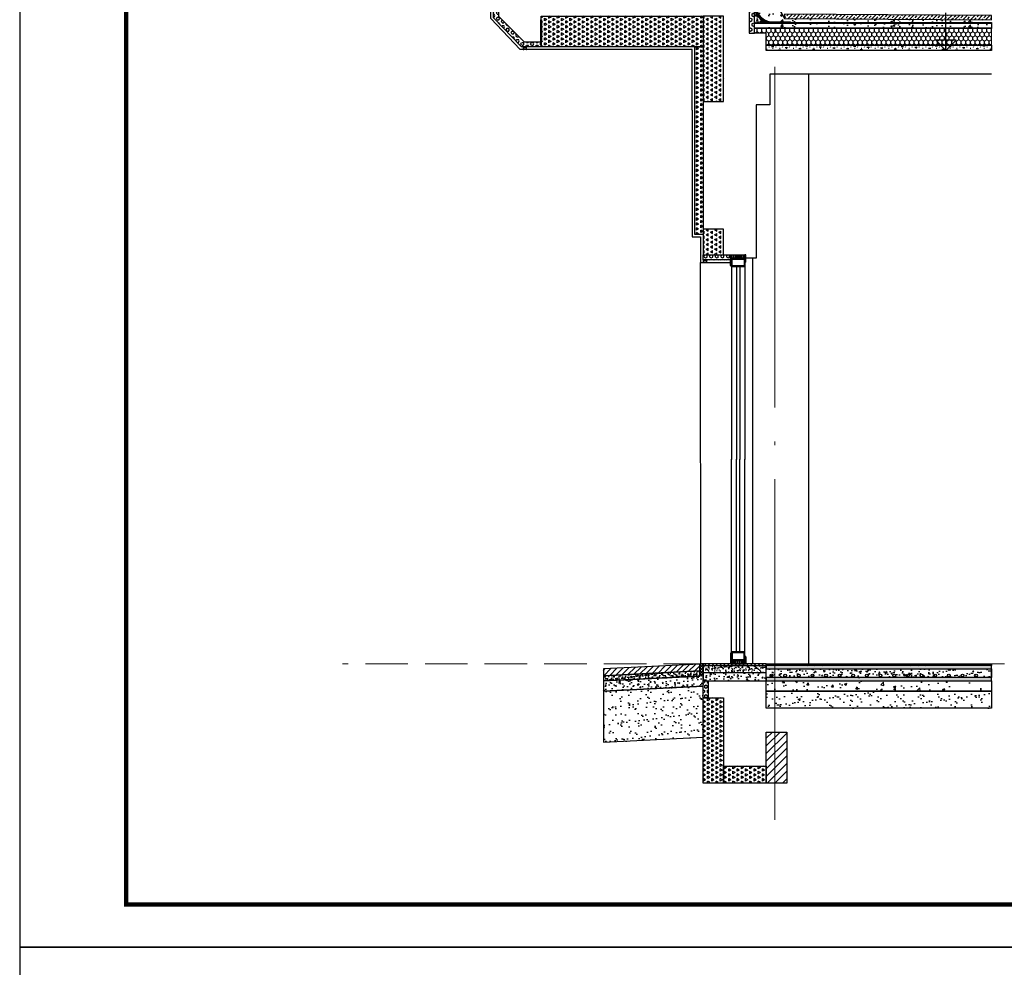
# Model space of a CAD drawing. Extents: x 447288 to 563800, y -194684 to 241749.
# Tile 35 of 91: x 462373 to 468149, y -150252 to -144692. Entities that reach past the tile are written whole.
import ezdxf

# ---------------------------------------------------------------- set-up
doc = ezdxf.new("R2010")
doc.units = 0
doc.header["$LTSCALE"] = 1000
for name, pattern in [('35$0$DASH', [0.35, 0.25, -0.1]), ('DASH', [0.35, 0.25, -0.1]), ('DOTE', [2.42, 2, -0.2, 0.02, -0.2])]:
    doc.linetypes.add(name, pattern=pattern)
doc.layers.get('0').update_dxf_attribs({"lineweight": 20})
for name, color, linetype in [('35$0$A-detl-FINISH', 1, 'Continuous'), ('35$0$A-detl-XH', 8, 'Continuous'), ('35$0$PUB_HATCH', 8, 'Continuous'), ('35$0$保温层', 2, 'Continuous'), ('8$0$PUB_HATCH', 8, 'Continuous'), ('A-DIM_ELEV', 3, 'Continuous'), ('A-ELEV-LIN1', 40, 'Continuous'), ('A-ELEV-THIN', 7, 'Continuous'), ('A-ELEV-WIN1', 135, 'Continuous'), ('A-FACE', 7, 'Continuous'), ('A-OVER', 7, 'Continuous'), ('A-WATER-LAYER', 7, 'Continuous'), ('block', 7, 'Continuous'), ('fill', 252, 'Continuous'), ('PUB_HATCH', 8, 'Continuous'), ('PUB_TITLE', 4, 'Continuous'), ('SURFACE', 6, 'Continuous'), ('主楼节点$0$13W$0$PUB_HATCH', 8, 'Continuous'), ('主楼节点$0$13W$0$SURFACE', 6, 'Continuous'), ('详图填充-建筑用保温砂浆', 8, 'Continuous'), ('详图填充-细石混凝土、混凝土', 8, 'Continuous'), ('详图现充-水泥砂浆', 8, 'Continuous')]:
    doc.layers.add(name, color=color, linetype=linetype)
doc.layers.add('A-ASIS', color=115, linetype='DASH', lineweight=0, plot=False)
for name, color, linetype, lineweight in [('DOTE', 10, 'DOTE', 9), ('WALL', 9, 'Continuous', 50), ('详图填充-防水层', 126, 'Continuous', 200), ('防水', 124, 'Continuous', 0)]:
    doc.layers.add(name, color=color, linetype=linetype, lineweight=lineweight)
pattern_1 = [(150, (-896823.267, -36838.283), (-24.74667296, -14.2874949), [14.2875, -14.2875]), (210, (-896823.267, -36838.283), (-2.96e-06, -28.5749949), [14.2875, -14.2875]), (90, (-896835.64, -36845.427), (-24.74667, 14.2875), [14.2875, -14.2875])]

# ---------------------------------------------------------------- blocks, each defined once
blk = doc.blocks.new('*U123')
at = {"layer": 'fill'}
h = blk.add_hatch(dxfattribs=at)
h.set_pattern_fill('TRIANG', color=256, scale=10, angle=90, style=0)
h.set_pattern_definition([(150, (0, 3458.208), (-24.74667, -14.2875), [14.2875, -14.2875]), (210, (0, 3458.208), (-3e-06, -28.575), [14.2875, -14.2875]), (90, (-12.373, 3451.064), (-24.74667, 14.2875), [14.2875, -14.2875])])
h.paths.add_polyline_path([(-20, 2029.1), (100, 2029.1), (100, 1529.1), (-20, 1529.1)])
at = {"layer": 'SURFACE'}
blk.add_lwpolyline([(-20, 2029.1), (100, 2029.1), (100, 1529.1), (-20, 1529.1)], close=True, dxfattribs=at)
blk = doc.blocks.new('20200108.10433330')
at = {"layer": 'PUB_HATCH'}
blk.add_hatch(color=251, dxfattribs=at).paths.add_polyline_path([(20, 15), (0, 15), (0, 0), (3, 0), (3, 12), (17, 12), (17, 0), (20, 0)])
at = {"layer": 'A-ELEV-THIN'}
blk.add_lwpolyline([(20, 15), (0, 15), (0, 0), (3, 0), (3, 12), (17, 12), (17, 0), (20, 0)], close=True, dxfattribs=at)
blk = doc.blocks.new('A$C5B8A4F07')
at = {"layer": 'A-OVER'}
for p, q in [((3.5, -3), (3.5, -17)), ((10.5, -17), (10.5, -3)), ((17.5, -3), (17.5, -17)), ((24.5, -17), (24.5, -3)), ((31.5, -3), (31.5, -17)), ((38.5, -17), (38.5, -3)), ((45.5, -3), (45.5, -17)), ((52.5, -17), (52.5, -3)), ((59.5, -3), (59.5, -17)), ((66.5, -17), (66.5, -3)), ((73.5, -3), (73.5, -17))]:
    blk.add_line(p, q, dxfattribs=at)
for centre, major_axis, start_param, end_param in [((77, -3), (-3.5, 0), 3.682692, 6.283185), ((0, -17), (-3.5, 0), 1.570796, 3.141593), ((7, -3), (-3.5, 0), 3.141593, 6.283185), ((14, -17), (3.5, 0), 3.141593, 4.712389), ((14, -17), (-3.5, 0), 1.570796, 3.141593), ((21, -3), (-3.5, 0), 3.141593, 6.283185), ((28, -17), (3.5, 0), 3.141593, 4.712389), ((28, -17), (-3.5, 0), 1.570796, 3.141593), ((35, -3), (-3.5, 0), 3.141593, 6.283185), ((42, -17), (3.5, 0), 3.141593, 4.712389), ((42, -17), (-3.5, 0), 1.570796, 3.141593), ((49, -3), (-3.5, 0), 3.141593, 6.283185), ((56, -17), (3.5, 0), 3.141593, 4.712389), ((56, -17), (-3.5, 0), 1.570796, 3.141593), ((63, -3), (-3.5, 0), 3.141593, 6.283185), ((70, -17), (3.5, 0), 3.141593, 4.712389), ((70, -17), (-3.5, 0), 1.570796, 3.141593)]:
    blk.add_ellipse(centre, major_axis=major_axis, ratio=0.857143, start_param=start_param, end_param=end_param, dxfattribs=at)
blk = doc.blocks.new('A$C768061CF')
at = {"layer": '防水'}
h = blk.add_hatch(color=256, dxfattribs=at)
edge = h.paths.add_edge_path()
edge.add_line((5, 0), (5, 70))
edge.add_arc((-4.7, 70.4), 9.7, 298.93047, 357.75032, ccw=False)
edge.add_line((0, 61.9), (0, 0))
edge.add_line((0, 0), (5, 0))
h = blk.add_hatch(color=256, dxfattribs=at)
edge = h.paths.add_edge_path()
edge.add_line((85, 0), (85, 49.4))
edge.add_arc((94.7, 49.8), 9.7, 182.24968, 241.06953)
edge.add_line((90, 41.3), (90, 0))
edge.add_line((90, 0), (85, 0))
at = {"layer": 'A-ELEV-WIN1'}
for points in [[(5, 20), (85, 20), (85, 70), (5, 70)], [(5, 20), (85, 20), (85, 70), (5, 70)], [(10, 25), (80, 25), (80, 65), (10, 65)]]:
    blk.add_lwpolyline(points, close=True, dxfattribs=at)
at = {"layer": 'A-OVER'}
for points in [[(5, 0), (5, 70, -0.262438), (0, 61.9), (0, 0)], [(85, 0), (85, 49.4, 0.262438), (90, 41.3), (90, 0)]]:
    blk.add_lwpolyline(points, format="xyb", close=True, dxfattribs=at)
at = {"layer": 'PUB_HATCH'}
blk.add_line((85, 20), (85, 0), dxfattribs=at)
at = {"layer": 'A-OVER'}
blk.add_blockref('A$C5B8A4F07', (5, 20), dxfattribs=at)
blk = doc.blocks.new('*U231')
blk.add_lwpolyline([(-45, 0), (45, 0)])
at = {"layer": 'A-ELEV-WIN1'}
for p, q in [((-40, 70), (-40, 1201.5)), ((-10, 70), (-10, 1201.5)), ((10, 70), (10, 1201.5)), ((40, 70), (40, 1201.5))]:
    blk.add_line(p, q, dxfattribs=at)
at = {"layer": 'A-OVER'}
blk.add_blockref('A$C768061CF', (-45, 0), dxfattribs=at)
blk = doc.blocks.new('*U119')
at = {"layer": 'PUB_HATCH'}
h = blk.add_hatch(dxfattribs=at)
h.set_pattern_fill('HEX', color=256, scale=10, style=0)
h.set_pattern_definition([(0, (-753646.274, 93869.304), (0, 16.49778), [9.525, -19.05]), (120, (-753646.274, 93869.304), (-14.2874966, -8.24889), [9.525, -19.05]), (60, (-753636.749, 93869.304), (-14.2874966, 8.24889), [9.525, -19.05])])
h.paths.add_polyline_path([(-30, 30), (-30, -130), (0, -130), (0, 0), (0, 30)])
at = {"layer": 'SURFACE'}
blk.add_lwpolyline([(-30, 30), (-30, -130), (0, -130), (0, 0), (0, 0), (0, 30)], close=True, dxfattribs=at)
blk = doc.blocks.new('A$C41EA4FEE')
at = {"layer": 'PUB_HATCH'}
h = blk.add_hatch(dxfattribs=at)
h.set_pattern_fill('ANSI37', color=256, scale=8)
h.set_pattern_definition([(45, (-708028.941, 456856.007), (-8.98025612, 8.98025612), []), (135, (-708028.941, 456856.007), (-8.98025612, -8.98025612), [])])
h.paths.add_polyline_path([(-40, -1.7), (-20, 0), (-20, -60), (-40, -61.7)])
h = blk.add_hatch(dxfattribs=at)
h.set_pattern_fill('ANSI37', color=256, scale=8)
h.set_pattern_definition([(45, (-708028.941, 456856.007), (-8.98025612, 8.98025612), []), (135, (-708028.941, 456856.007), (-8.98025612, -8.98025612), [])])
h.paths.add_polyline_path([(-40, -1.7), (-20, 0), (-20, -70.7), (-40, -71.7)])
h = blk.add_hatch(dxfattribs=at)
h.set_pattern_fill('ANSI31', color=256, scale=15, style=0)
h.set_pattern_definition([(45, (-651969.77, -105601.32), (-16.8379802, 16.8379802), [])])
h.paths.add_polyline_path([(-40, -41.7), (-40, -1.7), (-605.8, -29.9), (-605.8, -70)])
h = blk.add_hatch(dxfattribs=at)
h.set_pattern_fill('AR-SAND', color=256, scale=10, style=0)
h.set_pattern_definition([(37.5, (-651969.77, -105601.32), (-0.80001565, 24.47066187), [0, -19.304, 0, -21.59, 0, -20.6375]), (7.5, (-651969.77, -105601.32), (22.4761642, 35.841255), [0, -10.414, 0, -17.399, 0, -6.6675]), (327.5, (-651985.392, -105601.32), (39.5496185, 0.0718592), [0, -6.35, 0, -22.86, 0, -29.845]), (317.5, (-651985.39, -105601.32), (38.1778226, 11.1464662), [0, -3.175, 0, -14.986, 0, -17.145])])
h.paths.add_polyline_path([(-40, -71.7), (-40, -61.7), (-40, -41.7), (-605.8, -70), (-605.8, -100)])
h = blk.add_hatch(dxfattribs=at)
h.set_pattern_fill('混凝土', color=256, scale=10, style=0)
h.set_pattern_definition([(50, (-651969.77, -105601.32), (71.726018, -6.2752135), [7.5, -82.5]), (355, (-651969.77, -105601.32), (-13.875133, 75.219213), [6, -66]), (100.4514, (-651963.793, -105601.84), (57.850938, 68.943954), [6.374019, -70.114211]), (46.1842, (-651969.77, -105581.32), (106.724105, -16.551901), [11.25, -123.75]), (96.6356, (-651960.88, -105582.7), (93.46627, 97.411787), [9.561029, -105.1713]), (351.1842, (-651969.77, -105581.32), (93.466195, 97.41186), [9, -99]), (21, (-651959.77, -105586.32), (59.690705, -40.261889), [7.5, -82.5]), (326, (-651959.77, -105586.32), (24.331533, 72.5150045), [6, -66]), (71.4514, (-651954.796, -105589.675), (84.022263, 32.25305), [6.374019, -70.114211]), (37.5, (-651969.77, -105601.32), (1.2159855, 33.2893854), [0, -65.2, 0, -67, 0, -66.25]), (7.5, (-651969.77, -105601.32), (26.3069537, 39.4411712), [0, -38.2, 0, -63.7, 0, -25.25]), (327.5, (-651992.07, -105601.32), (53.3822436, -2.2554872), [0, -25, 0, -78, 0, -103.5]), (317.5, (-652002.07, -105601.32), (58.318617, 10.0104982), [0, -32.5, 0, -51.8, 0, -73.5])])
h.paths.add_polyline_path([(-20, -130.8), (-20, -70.7), (-605.8, -100), (-605.8, -160.1)])
h = blk.add_hatch(dxfattribs=at)
h.set_pattern_fill('AR-SAND', color=256, scale=30)
h.set_pattern_definition([(37.5, (-651969.77, -105601.32), (-2.400047, 73.4119856), [0, -57.912, 0, -64.77, 0, -61.9125]), (7.5, (-651969.77, -105601.32), (67.428492, 107.523765), [0, -31.242, 0, -52.197, 0, -20.0025]), (327.5, (-652016.634, -105601.32), (118.6488555, 0.215578), [0, -19.05, 0, -68.58, 0, -89.535]), (317.5, (-652016.63, -105601.32), (114.533468, 33.439398), [0, -9.525, 0, -44.958, 0, -51.435])])
h.paths.add_polyline_path([(-20, -130.8), (-605.8, -160.1), (-605.8, -460.5), (-20, -431.2)])
at = {"layer": 'A-FACE', "color": 2}
blk.add_lwpolyline([(-40, -41.7), (-40, -1.7), (-605.8, -29.9), (-605.8, -70)], close=True, dxfattribs=at)
at = {"layer": 'A-OVER'}
for points in [[(-40, -1.7), (-20, 0), (-20, -60), (-40, -61.7)], [(-40, -1.7), (-20, 0), (-20, -70.7), (-40, -71.7)], [(-40, -71.7), (-40, -61.7), (-40, -61.7), (-40, -41.7), (-605.8, -70), (-605.8, -100)], [(-20, -130.8), (-20, -70.7), (-605.8, -100), (-605.8, -160.1)], [(-20, -130.8), (-605.8, -160.1), (-605.8, -460.5), (-20, -431.2)]]:
    blk.add_lwpolyline(points, close=True, dxfattribs=at)
blk = doc.blocks.new('*U135')
at = {"layer": 'fill'}
h = blk.add_hatch(dxfattribs=at)
h.set_pattern_fill('TRIANG', color=256, scale=10, angle=90, style=0)
h.set_pattern_definition([(150, (0, 3108.209), (-24.74667, -14.2875), [14.2875, -14.2875]), (210, (0, 3108.209), (-3e-06, -28.575), [14.2875, -14.2875]), (90, (-12.373, 3101.065), (-24.74667, 14.2875), [14.2875, -14.2875])])
h.paths.add_polyline_path([(-20, 1679.1), (100, 1679.1), (100, 1529.1), (-20, 1529.1)])
at = {"layer": 'SURFACE'}
blk.add_lwpolyline([(-20, 1679.1), (100, 1679.1), (100, 1529.1), (-20, 1529.1)], close=True, dxfattribs=at)
blk = doc.blocks.new('*U168')
at = {"layer": '35$0$A-detl-XH', "linetype": 'Continuous'}
h = blk.add_hatch(dxfattribs=at)
h.set_pattern_fill('混凝土', color=256, scale=10, style=0)
h.set_pattern_definition([(50, (-50413.93, -34543.11), (71.72602, -6.275213), [7.5, -82.5]), (355, (-50413.93, -34543.11), (-13.87513, 75.21921), [6, -66]), (100.4514, (-50407.95, -34543.63), (57.85094, 68.943954), [6.37402, -70.11421]), (46.1842, (-50413.93, -34523.11), (106.7241, -16.5519), [11.25, -123.75]), (96.6356, (-50405.04, -34524.49), (93.46627, 97.41179), [9.56103, -105.1713]), (351.1842, (-50413.93, -34523.11), (93.4662, 97.41186), [9, -99]), (21, (-50403.93, -34528.11), (59.690705, -40.26189), [7.5, -82.5]), (326, (-50403.93, -34528.11), (24.33153, 72.515005), [6, -66]), (71.4514, (-50398.956, -34531.464), (84.02226, 32.25305), [6.37402, -70.11421]), (37.5, (-50413.93, -34543.11), (1.215986, 33.289385), [0, -65.2, 0, -67, 0, -66.25]), (7.5, (-50413.93, -34543.11), (26.306954, 39.441171), [0, -38.2, 0, -63.7, 0, -25.25]), (327.5, (-50436.23, -34543.11), (53.382244, -2.255487), [0, -25, 0, -78, 0, -103.5]), (317.5, (-50446.23, -34543.11), (58.318617, 10.0105), [0, -32.5, 0, -51.8, 0, -73.5])])
h.paths.add_polyline_path([(-487.8, 100), (833.6, 100), (833.6, 50), (-487.8, 50)])
at = {"layer": '35$0$PUB_HATCH'}
h = blk.add_hatch(dxfattribs=at)
h.set_pattern_fill('ANSI31', color=256, scale=10, style=0)
h.set_pattern_definition([(45, (11.643, 0.005), (-11.22532, 11.22532), [])])
h.paths.add_polyline_path([(-487.8, 130), (833.6, 130), (833.6, 120), (-487.8, 120)])
at = {"layer": '8$0$PUB_HATCH'}
h = blk.add_hatch(dxfattribs=at)
h.set_pattern_fill('HONEY', color=252, scale=5)
h.set_pattern_definition([(0, (833.612, 0), (11.90625, 6.874075), [7.9375, -15.875]), (120, (833.612, 0), (-11.90625, 6.874077), [7.9375, -15.875]), (60, (833.612, 0), (1e-06, 13.748152), [-15.875, 7.9375])])
h.paths.add_polyline_path([(833.6, 50), (-487.8, 50), (-487.8, 30), (833.6, 30)])
at = {"layer": 'PUB_HATCH', "linetype": 'Continuous'}
h = blk.add_hatch(dxfattribs=at)
h.set_pattern_fill('AR-SAND', color=256, scale=10, style=0)
h.set_pattern_definition([(37.5, (-50413.93, -34533.117), (-0.8000156, 24.470662), [0, -19.304, 0, -21.59, 0, -20.6375]), (7.5, (-50413.93, -34533.117), (22.476164, 35.841255), [0, -10.414, 0, -17.399, 0, -6.6675]), (327.5, (-50429.55, -34533.117), (39.5496185, 0.071859), [0, -6.35, 0, -22.86, 0, -29.845]), (317.5, (-50429.55, -34533.117), (38.177823, 11.146466), [0, -3.175, 0, -14.986, 0, -17.145])])
h.paths.add_polyline_path([(833.6, 100), (833.6, 120), (-487.8, 120), (-487.8, 100)])
blk.add_lwpolyline([(-487.8, 130), (833.6, 130), (833.6, 120), (-487.8, 120)], close=True)
at = {"linetype": 'Continuous'}
blk.add_lwpolyline([(833.6, 100), (833.6, 120), (-487.8, 120), (-487.8, 100)], close=True, dxfattribs=at)
at = {"layer": '35$0$A-detl-FINISH', "linetype": 'Continuous'}
blk.add_line((-462.8, 100), (833.6, 100), dxfattribs=at)
for centre in [(-457.4, 62), (-377.4, 62), (-297.4, 62), (-217.4, 62), (-137.4, 62), (-57.4, 62), (22.6, 62), (102.6, 62), (182.6, 62), (262.6, 62), (342.6, 62), (422.6, 62), (502.6, 62), (582.6, 62), (662.6, 62), (742.6, 62)]:
    blk.add_circle(centre, 8, dxfattribs=at)
at = {"layer": '35$0$保温层'}
blk.add_lwpolyline([(833.6, 52), (833.6, 100)], dxfattribs=at)
at = {"layer": 'A-ELEV-THIN'}
blk.add_lwpolyline([(-487.8, 100), (833.6, 100), (833.6, 50), (-487.8, 50)], close=True, dxfattribs=at)
at = {"layer": 'SURFACE', "color": 2}
blk.add_lwpolyline([(833.6, 50), (-487.8, 50), (-487.8, 30), (833.6, 30)], close=True, dxfattribs=at)
at = {"layer": '防水', "linetype": '35$0$DASH', "ltscale": 0.15, "const_width": 0.8}
blk.add_lwpolyline([(-487.8, 50), (833.6, 50)], dxfattribs=at)
blk = doc.blocks.new('*U167')
at = {"layer": 'PUB_HATCH'}
h = blk.add_hatch(dxfattribs=at)
h.set_pattern_fill('HEX', color=256, scale=10, angle=-90, style=0)
h.set_pattern_definition([(270, (94282.54, 753541.273), (16.49778, -3e-15), [9.525, -19.05]), (30, (94282.54, 753541.273), (-8.24889, 14.2874966), [9.525, -19.05]), (330, (94282.54, 753531.748), (8.24889, 14.2874966), [9.525, -19.05])])
h.paths.add_polyline_path([(0, 0), (0, 100), (30, 100), (30, 0)])
at = {"layer": 'SURFACE'}
blk.add_lwpolyline([(0, 0), (0, 100), (30, 100), (30, 0)], close=True, dxfattribs=at)
blk = doc.blocks.new('DFGSDERGE')
at = {"layer": '35$0$PUB_HATCH'}
h = blk.add_hatch(dxfattribs=at)
h.set_pattern_fill('ANSI31', color=256, scale=10, style=0)
h.set_pattern_definition([(45, (499.438, 370.012), (-11.2253, 11.2253), [])])
h.paths.add_polyline_path([(0, 500), (370, 500), (370, 490), (0, 490)])
at = {"layer": 'fill'}
h = blk.add_hatch(dxfattribs=at)
h.set_pattern_fill('TRIANG', color=256, scale=10, angle=90, style=0)
h.set_pattern_definition(pattern_1)
h.paths.add_polyline_path([(0, 300), (120, 300), (120, -200), (0, -200)])
h = blk.add_hatch(dxfattribs=at)
h.set_pattern_fill('TRIANG', color=256, scale=10, angle=90, style=0)
h.set_pattern_definition(pattern_1)
h.paths.add_polyline_path([(120, -100), (370, -100), (370, -200), (120, -200)])
at = {"layer": 'PUB_HATCH', "linetype": 'Continuous'}
h = blk.add_hatch(dxfattribs=at)
h.set_pattern_fill('AR-SAND', color=256, scale=10, style=0)
h.set_pattern_definition([(37.5, (-500712.182, 158317.68), (-0.80001565, 24.4706619), [0, -19.304, 0, -21.59, 0, -20.6375]), (7.5, (-500712.182, 158317.68), (22.4761642, 35.841255), [0, -10.414, 0, -17.399, 0, -6.6675]), (327.5, (-500727.803, 158317.68), (39.5496185, 0.0718592), [0, -6.35, 0, -22.86, 0, -29.845]), (317.5, (-500727.803, 158317.68), (38.1778226, 11.1464662), [0, -3.175, 0, -14.986, 0, -17.145])])
h.paths.add_polyline_path([(0, 490), (370, 490), (370, 450), (0, 450)])
at = {"layer": 'PUB_HATCH'}
h = blk.add_hatch(dxfattribs=at)
h.set_pattern_fill('混凝土', color=256, scale=10)
h.set_pattern_definition([(50, (-642820.165, 51904.92), (71.726018, -6.2752135), [7.5, -82.5]), (355, (-642820.165, 51904.92), (-13.875133, 75.219213), [6, -66]), (100.4514, (-642814.19, 51904.395), (57.850938, 68.943954), [6.374019, -70.114211]), (46.1842, (-642820.165, 51924.92), (106.724105, -16.551901), [11.25, -123.75]), (96.6356, (-642811.27, 51923.54), (93.46627, 97.411787), [9.561029, -105.1713]), (351.1842, (-642820.16, 51924.92), (93.466195, 97.41186), [9, -99]), (21, (-642810.165, 51919.92), (59.690705, -40.261889), [7.5, -82.5]), (326, (-642810.165, 51919.92), (24.331533, 72.5150045), [6, -66]), (71.4514, (-642805.19, 51916.56), (84.022263, 32.25305), [6.374019, -70.114211]), (37.5, (-642820.165, 51904.918), (1.2159855, 33.2893854), [0, -65.2, 0, -67, 0, -66.25]), (7.5, (-642820.165, 51904.92), (26.3069537, 39.4411712), [0, -38.2, 0, -63.7, 0, -25.25]), (327.5, (-642842.465, 51904.918), (53.3822436, -2.2554872), [0, -25, 0, -78, 0, -103.5]), (317.5, (-642852.465, 51904.92), (58.318617, 10.0104982), [0, -32.5, 0, -51.8, 0, -73.5])])
h.paths.add_polyline_path([(0, 400), (370, 400), (370, 450), (0, 450)])
h = blk.add_hatch(dxfattribs=at)
h.set_pattern_fill('混凝土', color=256, scale=20)
h.set_pattern_definition([(50, (-703879, 457376), (143.452037, -12.550427), [15, -165]), (355, (-703879, 457376), (-27.750267, 150.438427), [12, -132]), (100.4514, (-703867.05, 457374.95), (115.701876, 137.887908), [12.748038, -140.228422]), (46.1842, (-703879, 457416), (213.44821, -33.103803), [22.5, -247.5]), (96.6356, (-703861.21, 457413.24), (186.93254, 194.823574), [19.12206, -210.3426]), (351.1842, (-703879, 457416), (186.93239, 194.82372), [18, -198]), (21, (-703859, 457406), (119.38141, -80.523778), [15, -165]), (326, (-703859, 457406), (48.663066, 145.03001), [12, -132]), (71.4514, (-703849.05, 457399.29), (168.044526, 64.5061), [12.748038, -140.228422]), (37.5, (-703879, 457376), (2.431971, 66.5787708), [0, -130.4, 0, -134, 0, -132.5]), (7.5, (-703879, 457376), (52.6139075, 78.8823424), [0, -76.4, 0, -127.4, 0, -50.5]), (327.5, (-703923.6, 457376), (106.7644872, -4.5109743), [0, -50, 0, -156, 0, -207]), (317.5, (-703943.6, 457376), (116.637234, 20.020996), [0, -65, 0, -103.6, 0, -147])])
h.paths.add_polyline_path([(370, 400), (1691.4, 400), (1691.4, 340), (370, 340)])
h = blk.add_hatch(dxfattribs=at)
h.set_pattern_fill('AR-SAND', color=256, scale=30)
h.set_pattern_definition([(37.5, (-3445798, -2012515.07), (-2.4000469, 73.4119856), [0, -57.912, 0, -64.77, 0, -61.9125]), (7.5, (-3445798, -2012515.07), (67.4284925, 107.523765), [0, -31.242, 0, -52.197, 0, -20.0025]), (327.5, (-3445844.86, -2012515.07), (118.6488555, 0.2155777), [0, -19.05, 0, -68.58, 0, -89.535]), (317.5, (-3445844.86, -2012515.07), (114.533468, 33.4393985), [0, -9.525, 0, -44.958, 0, -51.435])])
h.paths.add_polyline_path([(370, 340), (1691.4, 340), (1691.4, 240), (370, 240)])
h = blk.add_hatch(dxfattribs=at)
h.set_pattern_fill('ANSI31', color=256, scale=20)
h.set_pattern_definition([(45, (-530305.133, -68829.038), (-22.4506403, 22.4506403), [])])
h.paths.add_polyline_path([(370, -200), (490, -200), (490, 100), (370, 100)])
at = {"layer": 'A-ELEV-THIN', "elevation": -500}
blk.add_lwpolyline([(370, 340), (1691.4, 340), (1691.4, 240), (370, 240)], close=True, dxfattribs=at)
at = {"layer": 'A-ELEV-THIN'}
for points in [[(490, -200), (370, -200), (370, 100), (490, 100)], [(120, -100), (370, -100), (370, -200), (120, -200)]]:
    blk.add_lwpolyline(points, close=True, dxfattribs=at)
at = {"layer": 'A-OVER', "elevation": -500}
for points in [[(0, 490), (370, 490)], [(0, 450), (370, 450)]]:
    blk.add_lwpolyline(points, dxfattribs=at)
at = {"layer": 'block', "ltscale": 0.3, "elevation": -500}
blk.add_lwpolyline([(0, 400), (370, 400), (370, 500), (0, 500)], close=True, dxfattribs=at)
at = {"layer": 'SURFACE', "elevation": -500}
blk.add_lwpolyline([(370, 400), (1691.4, 400), (1691.4, 340), (370, 340)], close=True, dxfattribs=at)
at = {"layer": 'SURFACE'}
blk.add_lwpolyline([(0, 300), (120, 300), (120, -200), (0, -200)], close=True, dxfattribs=at)
at = {"layer": '防水', "linetype": '35$0$DASH', "ltscale": 0.15, "const_width": 1.5}
blk.add_lwpolyline([(370, 400), (1691.4, 400)], dxfattribs=at)
for name, p in [('*U168', (857.8, 370)), ('*U167', (0, 300))]:
    blk.add_blockref(name, p)
blk = doc.blocks.new('ZDSS')
h = blk.add_hatch()
h.set_pattern_fill('ANSI33', color=253, scale=10)
h.set_pattern_definition([(45, (-863130.206, -40862.632), (-22.4506403, 22.4506403), []), (45, (-863107.756, -40862.632), (-22.4506403, 22.4506403), [15.875, -7.9375])])
h.paths.add_polyline_path([(1661.4, 3978.8), (1661.7, 4003.8), (447, 4013), (447, 3988)])
at = {"layer": 'fill'}
h = blk.add_hatch(dxfattribs=at)
h.set_pattern_fill('TRIANG', color=256, scale=10, angle=90, style=0)
h.set_pattern_definition([(150, (-634425.256, -15960.367), (-24.746673, -14.2874949), [14.2875, -14.2875]), (210, (-634425.256, -15960.367), (-3e-06, -28.5749949), [14.2875, -14.2875]), (90, (-634437.63, -15967.51), (-24.74667, 14.2875), [14.2875, -14.2875])])
h.paths.add_polyline_path([(-980, 4000), (-30, 4000), (-30, 3820), (-980, 3820)])
h = blk.add_hatch(dxfattribs=at)
h.set_pattern_fill('TRIANG', color=256, scale=10, angle=90, style=0)
h.set_pattern_definition([(150, (-634425.256, -15960.367), (-24.746673, -14.2874949), [14.2875, -14.2875]), (210, (-634425.256, -15960.367), (-3e-06, -28.5749949), [14.2875, -14.2875]), (90, (-634437.63, -15967.51), (-24.74667, 14.2875), [14.2875, -14.2875])])
h.paths.add_polyline_path([(-80, 3820), (-30, 3820), (-30, 2720), (-80, 2720)])
at = {"layer": 'PUB_HATCH'}
h = blk.add_hatch(dxfattribs=at)
h.set_pattern_fill('HONEY', color=256, scale=10, angle=90)
h.set_pattern_definition([(90, (-500290.373, 130653.252), (-13.74815, 23.8125), [15.875, -31.75]), (210, (-500290.373, 130653.252), (-13.74815493, -23.81249716), [15.875, -31.75]), (150, (-500290.373, 130653.252), (-27.49630493, 2.84e-06), [-31.75, 15.875])])
h.paths.add_polyline_path([(270, 3929.9), (270, 3900), (340, 3900), (340, 3829.9), (1661.4, 3829.9), (1661.4, 3929.9)])
h = blk.add_hatch(dxfattribs=at)
h.set_pattern_fill('焦渣矿渣', color=256, scale=10)
h.set_pattern_definition([(0, (-499110.258, 130703.323), (20, 34.64), [4, -36]), (300, (-499110.258, 130703.323), (39.99912, -0.000508), [4, -36]), (240, (-499106.258, 130703.323), (19.99912, -34.640508), [4, -36]), (270, (-499094.26, 130703.323), (40, -20), [6, -28.64]), (270, (-499090.26, 130703.323), (40, -20), [6, -28.64]), (270, (-499086.26, 130703.323), (40, -20), [6, -28.64])])
h.paths.add_polyline_path([(340, 3829.9), (1661.4, 3829.9), (1661.4, 3800), (340, 3800)])
at = {"layer": '主楼节点$0$13W$0$PUB_HATCH'}
h = blk.add_hatch(dxfattribs=at)
h.set_pattern_fill('HEX', color=256, scale=10, angle=360, style=0)
h.set_pattern_definition([(0, (-634362.256, -15960.367), (4e-15, 16.49778), [9.525, -19.05]), (120, (-634362.256, -15960.367), (-14.2874966, -8.24889), [9.525, -19.05]), (60, (-634352.73, -15960.367), (-14.2874966, 8.24889), [9.525, -19.05])])
h.paths.add_polyline_path([(-1260, 4100), (-1230, 4100), (-1230, 4000), (-1080.1, 3850), (-980, 3850), (-980, 3820), (-1096, 3820), (-1260, 3990.8)])
at = {"layer": '详图填充-建筑用保温砂浆'}
h = blk.add_hatch(dxfattribs=at)
h.set_pattern_fill('HEX', color=256, scale=10, angle=270, style=0)
h.set_pattern_definition([(270, (-498748.877, 131032.734), (16.49778, -3e-15), [9.525, -19.05]), (30, (-498748.877, 131032.734), (-8.24889, 14.2874966), [9.525, -19.05]), (330, (-498748.877, 131023.209), (8.24889, 14.2874966), [9.525, -19.05])])
h.paths.add_polyline_path([(270, 4799.7), (240, 4799.7), (240, 3900), (270, 3900)])
at = {"layer": '详图填充-细石混凝土、混凝土'}
h = blk.add_hatch(dxfattribs=at)
h.set_pattern_fill('混凝土', color=256, scale=15)
h.set_pattern_definition([(50, (-466774.46, 148620.12), (107.589027, -9.41282), [11.25, -123.75]), (355, (-466774.46, 148620.12), (-20.8127, 112.82882), [9, -99]), (100.4514, (-466765.49, 148619.33), (86.776407, 103.415931), [9.561029, -105.171317]), (46.1842, (-466774.46, 148650.12), (160.086157, -24.827852), [16.875, -185.625]), (96.6356, (-466761.12, 148648.05), (140.199406, 146.11768), [14.341543, -157.75695]), (351.1842, (-466774.46, 148650.12), (140.19929, 146.11779), [13.5, -148.5]), (21, (-466759.46, 148642.62), (89.536058, -60.392834), [11.25, -123.75]), (326, (-466759.46, 148642.62), (36.4973, 108.772507), [9, -99]), (71.4514, (-466751.99, 148637.58), (126.033394, 48.379575), [9.561029, -105.171317]), (37.5, (-466774.456, 148620.116), (1.8239783, 49.934078), [0, -97.8, 0, -100.5, 0, -99.375]), (7.5, (-466774.456, 148620.116), (39.4604306, 59.161757), [0, -57.3, 0, -95.55, 0, -37.875]), (327.5, (-466807.906, 148620.116), (80.0733654, -3.3832308), [0, -37.5, 0, -117, 0, -155.25]), (317.5, (-466822.906, 148620.116), (87.477925, 15.015747), [0, -48.75, 0, -77.7, 0, -110.25])])
edge = h.paths.add_edge_path()
edge.add_line((290, 4259.9), (447, 3988))
edge.add_line((447, 3988), (1661.4, 3978.8))
edge.add_line((1661.4, 3978.8), (1661.5, 3958.8))
edge.add_line((1661.5, 3958.8), (490.4, 3962.9))
edge.add_line((490.4, 3962.9), (384.2, 3967.9))
edge.add_arc((377, 4066.6), 99, 180.11961, 274.19397, ccw=False)
edge.add_line((278, 4066.4), (278, 4259.7))
edge.add_line((278, 4259.7), (290, 4259.9))
h = blk.add_hatch(dxfattribs=at)
h.set_pattern_fill('混凝土', color=256, scale=5)
h.set_pattern_definition([(50, (-933968.877, -141302.248), (35.8630091, -3.13760675), [3.75, -41.25]), (355, (-933968.877, -141302.248), (-6.9375667, 37.6096067), [3, -33]), (100.4514, (-933965.89, -141302.51), (28.9254691, 34.4719771), [3.1870095, -35.0571056]), (46.1842, (-933968.877, -141292.248), (53.3620524, -8.2759507), [5.625, -61.875]), (96.6356, (-933964.43, -141292.937), (46.7331353, 48.7058935), [4.7805144, -52.58565]), (351.1842, (-933968.877, -141292.25), (46.7330973, 48.70593), [4.5, -49.5]), (21, (-933963.877, -141294.748), (29.8453526, -20.1309445), [3.75, -41.25]), (326, (-933963.877, -141294.748), (12.1657666, 36.2575023), [3, -33]), (71.4514, (-933961.39, -141296.425), (42.0111314, 16.1265248), [3.1870095, -35.0571056]), (37.5, (-933968.877, -141302.248), (0.60799277, 16.6446927), [0, -32.6, 0, -33.5, 0, -33.125]), (7.5, (-933968.877, -141302.248), (13.15347687, 19.7205856), [0, -19.1, 0, -31.85, 0, -12.625]), (327.5, (-933980.027, -141302.248), (26.6911218, -1.12774359), [0, -12.5, 0, -39, 0, -51.75]), (317.5, (-933985.027, -141302.248), (29.15930847, 5.0052491), [0, -16.25, 0, -25.9, 0, -36.75])])
edge = h.paths.add_edge_path()
edge.add_line((370, 3959.9), (270, 3959.9))
edge.add_line((270, 3959.9), (270, 4059.9))
edge.add_arc((370, 4059.9), 100, 540, 630)
h = blk.add_hatch(dxfattribs=at)
h.set_pattern_fill('混凝土', color=256, scale=15)
h.set_pattern_definition([(50, (-466774.38, 148591.23), (107.589027, -9.41282), [11.25, -123.75]), (355, (-466774.38, 148591.23), (-20.8127, 112.82882), [9, -99]), (100.4514, (-466765.41, 148590.44), (86.776407, 103.415931), [9.561029, -105.171317]), (46.1842, (-466774.38, 148621.23), (160.086157, -24.827852), [16.875, -185.625]), (96.6356, (-466761.04, 148619.16), (140.199406, 146.11768), [14.341543, -157.75695]), (351.1842, (-466774.38, 148621.23), (140.19929, 146.11779), [13.5, -148.5]), (21, (-466759.38, 148613.73), (89.536058, -60.392834), [11.25, -123.75]), (326, (-466759.38, 148613.73), (36.4973, 108.772507), [9, -99]), (71.4514, (-466751.92, 148608.69), (126.033394, 48.379575), [9.561029, -105.171317]), (37.5, (-466774.38, 148591.227), (1.8239783, 49.934078), [0, -97.8, 0, -100.5, 0, -99.375]), (7.5, (-466774.38, 148591.23), (39.4604306, 59.161757), [0, -57.3, 0, -95.55, 0, -37.875]), (327.5, (-466807.83, 148591.227), (80.0733654, -3.3832308), [0, -37.5, 0, -117, 0, -155.25]), (317.5, (-466822.83, 148591.23), (87.477925, 15.015747), [0, -48.75, 0, -77.7, 0, -110.25])])
h.paths.add_polyline_path([(270, 3959.9), (1661.4, 3959.9), (1661.4, 3929.9), (270, 3929.9)])
at = {"color": 0}
blk.add_line((590, 200, 500), (590, 3660, 500), dxfattribs=at)
at = {"layer": 'A-ASIS', "elevation": 500}
blk.add_lwpolyline([(270, 3929.9), (1661.4, 3929.9), (1661.4, 3829.9), (340, 3829.9), (340, 3900), (270, 3900)], close=True, dxfattribs=at)
at = {"layer": 'A-DIM_ELEV'}
for p, q in [((1394.3, 3800, 2000), (1394.3, 4019.7, 2000)), ((1394.3, 3800, 2000), (1334.3, 3860, 2000)), ((1454.3, 3860, 2000), (1334.3, 3860, 2000)), ((1394.3, 3800, 2000), (1454.3, 3860, 2000))]:
    blk.add_line(p, q, dxfattribs=at)
at = {"layer": 'A-ELEV-LIN1', "elevation": 500}
blk.add_lwpolyline([(1661.4, 3978.8), (1661.7, 4003.8), (447, 4013), (447, 3988)], close=True, dxfattribs=at)
at = {"layer": 'A-ELEV-THIN', "elevation": 500}
blk.add_lwpolyline([(-44.9, 200), (-45, 2555)], dxfattribs=at)
at = {"layer": 'A-OVER', "elevation": 500}
for points in [[(-95, 3450), (-95, 3805), (-1104.5, 3805), (-1275, 3986.6), (-1275, 4150.1)], [(1661.4, 3660), (360, 3660), (360, 3480), (280, 3480), (280, 2870), (280, 2870), (280, 2580), (220, 2580)], [(-95, 3450), (-95, 2705), (-45, 2705), (-45, 2555)], [(-45, 2555), (130, 2555)], [(260, 2580), (260, 200)]]:
    blk.add_lwpolyline(points, dxfattribs=at)
at = {"layer": 'A-WATER-LAYER', "elevation": 500}
for points in [[(270, 4799.7), (270, 4066.4, 0.414214), (376.5, 3959.9), (480.5, 3959.9)], [(273, 4799.7), (273, 4066.4, 0.414214), (376.5, 3962.9), (480.5, 3962.9)], [(327.2, 4799.7), (275, 4799.7), (275, 4066.4, 0.414214), (376.5, 3964.9), (480.1, 3964.9), (489.7, 3959.9), (1661.4, 3959.9)], [(327.2, 4796.5), (278, 4796.6), (278, 4066.4, 0.414214), (376.5, 3967.9), (480.9, 3967.9), (490.4, 3962.9), (1661.4, 3962.9)]]:
    blk.add_lwpolyline(points, format="xyb", dxfattribs=at)
blk.add_lwpolyline([(290, 4796.6), (290, 4259.9), (447, 3988), (1661.4, 3978.8)], dxfattribs=at)
at = {"layer": 'DOTE'}
blk.add_line((390, -716.1, 500), (390, 5600, 500), dxfattribs=at)
at = {"layer": 'PUB_HATCH', "elevation": 500}
blk.add_lwpolyline([(340, 3829.9), (1661.4, 3829.9), (1661.4, 3800), (340, 3800)], close=True, dxfattribs=at)
at = {"layer": 'SURFACE', "linetype": 'ByBlock', "elevation": 500}
blk.add_lwpolyline([(270, 4799.7), (240, 4799.7), (240, 3900), (270, 3900)], close=True, dxfattribs=at)
at = {"layer": 'SURFACE', "elevation": 500}
for points in [[(270, 3959.9), (1661.4, 3959.9), (1661.4, 3929.9), (270, 3929.9)], [(-80, 3820), (-30, 3820), (-30, 2720), (-80, 2720)]]:
    blk.add_lwpolyline(points, close=True, dxfattribs=at)
for points in [[(1661.4, 3829.9), (1661.4, 3829.9), (340, 3829.9), (340, 3900), (270, 3900), (270, 3929.9), (1661.4, 3929.9)], [(245, 200), (-45, 200)]]:
    blk.add_lwpolyline(points, dxfattribs=at)
at = {"layer": 'WALL', "color": 0, "elevation": 500}
blk.add_lwpolyline([(-980, 3850), (-980, 3980)], dxfattribs=at)
at = {"layer": '主楼节点$0$13W$0$SURFACE', "elevation": 500}
for points in [[(-1260, 4100), (-1230, 4100), (-1230, 4000), (-1080.1, 3850), (-980, 3850), (-980, 3820), (-1096, 3820), (-1260, 3990.8)], [(-980, 4000), (-30, 4000), (-30, 3820), (-980, 3820)]]:
    blk.add_lwpolyline(points, close=True, dxfattribs=at)
at = {"layer": '详图填充-防水层', "linetype": 'DASH', "ltscale": 0.1, "const_width": 3, "elevation": 500}
for points in [[(271.5, 4799.7), (271.5, 4066.4, 0.414214), (376.5, 3961.4), (480.5, 3961.4)], [(327.2, 4798.1), (276.5, 4798.1), (276.5, 4066.4, 0.414214), (376.5, 3966.4), (480.5, 3966.4), (490.1, 3961.4), (1661.4, 3961.4)]]:
    blk.add_lwpolyline(points, format="xyb", dxfattribs=at)
at = {"layer": '详图现充-水泥砂浆', "elevation": 500}
blk.add_lwpolyline([(370, 3959.9), (270, 3959.9), (270, 4059.9, 0.414214)], format="xyb", close=True, dxfattribs=at)
at = {"xscale": -1}
for name, p in [('*U123', (70, 1970.9, 500)), ('*U135', (70, 1070.9, 500))]:
    blk.add_blockref(name, p, dxfattribs=at)
for p in [(-1086.1, 3805, 500), (-29.5, 2555, 500)]:
    blk.add_blockref('20200108.10433330', p)
at = {"xscale": -1, "rotation": 270}
blk.add_blockref('*U119', (100, 2600, 500), dxfattribs=at)
at = {"ltscale": 0.3}
blk.add_blockref('A$C41EA4FEE', (-10, 200), dxfattribs=at)
at = {"layer": 'A-OVER', "xscale": -1, "rotation": 180}
blk.add_blockref('*U231', (175, 2600, 500), dxfattribs=at)
at = {"layer": 'A-OVER'}
for name, p in [('*U231', (175, 200, 500)), ('DFGSDERGE', (-30, -300))]:
    blk.add_blockref(name, p, dxfattribs=at)

msp = doc.modelspace()

# ---------------------------------------------------------------- linework, layer by layer
at = {"layer": 'A-ASIS'}
msp.add_lwpolyline([(469200.9, -148471.6), (464267.7, -148471.6)], dxfattribs=at)
at = {"layer": 'DOTE'}
msp.add_line((466803, -149387.6), (466803, -142971.6), dxfattribs=at)
at = {"layer": 'PUB_TITLE'}
for points in [[(462373.2, -150133.7), (483398.2, -150133.7), (483398.2, -135283.7), (462373.2, -135283.7)], [(462373.2, -164983.7), (483398.2, -164983.7), (483398.2, -150133.7), (462373.2, -150133.7)]]:
    msp.add_lwpolyline(points, close=True, dxfattribs=at)
at = {"layer": 'PUB_TITLE', "const_width": 25}
msp.add_lwpolyline([(462998.2, -149883.7), (483148.2, -149883.7), (483148.2, -135533.7), (462998.2, -135533.7)], close=True, dxfattribs=at)

# ---------------------------------------------------------------- block references
at = {"layer": 'A-OVER'}
msp.add_blockref('ZDSS', (466413, -148671.6, -500), dxfattribs=at)

doc.saveas('drawing.dxf')
